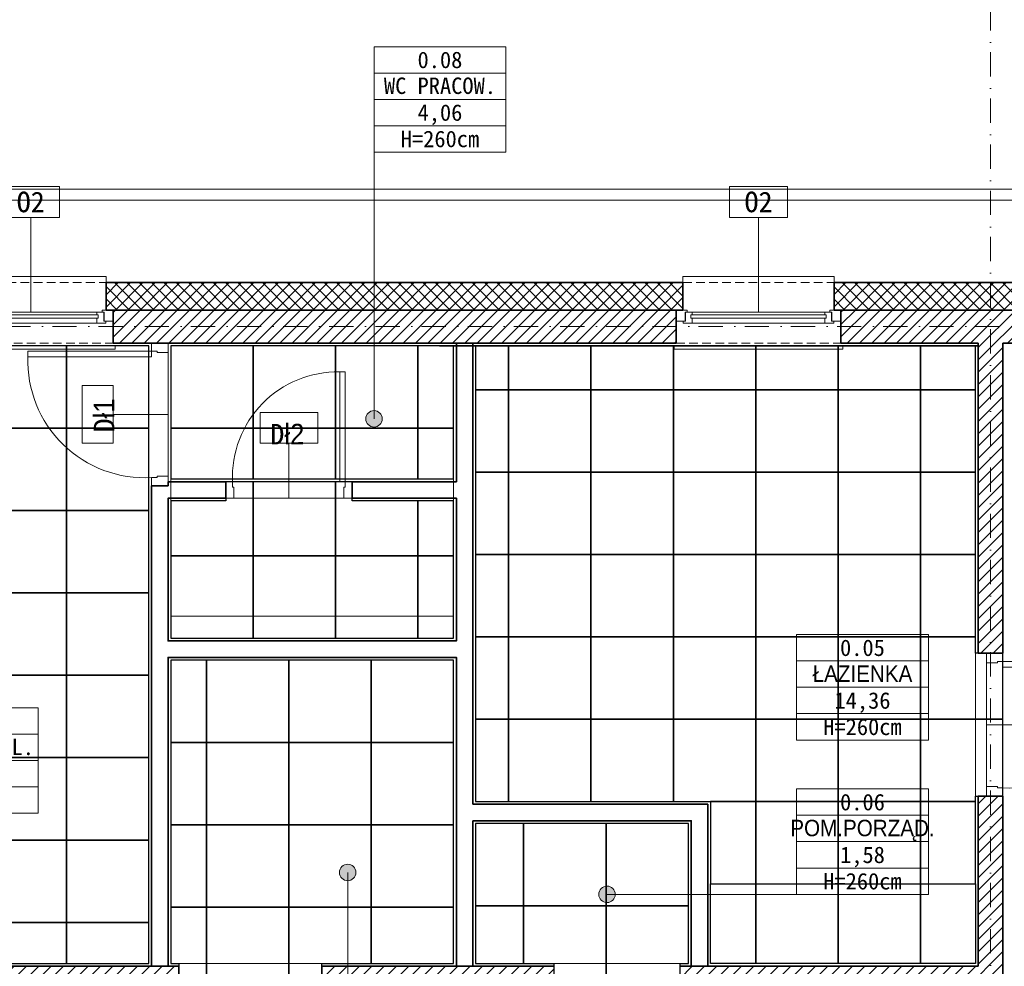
# Model space of a CAD drawing. Header units: millimetres. Extents: x -1373 to 28294, y -9636 to 187.
# Tile 41 of 133: x 9216 to 9933, y -7917 to -7227. Entities that reach past the tile are written whole.
import ezdxf
from ezdxf.enums import TextEntityAlignment as Align

# ---------------------------------------------------------------- set-up
doc = ezdxf.new("R2010")
doc.units = ezdxf.units.MM
doc.linetypes.add('HIDDEN2', pattern=[4.7625, 3.175, -1.5875])
doc.linetypes.add('Kreski i kropki', pattern=[335.138881, 176.388884, -88.194442, 0, -70.555556])
for name, color, linetype, lineweight in [('_k_krawężnik', 252, 'Continuous', 13), ('_k_kreskowanie', 250, 'Continuous', 9), ('_k_ocieplenie', 7, 'Continuous', 35), ('_k_opis', 7, 'Continuous', 13), ('_k_osie', 142, 'Kreski i kropki', 13), ('_k_stolarka', 7, 'Continuous', 13), ('_k_sufit', 7, 'Continuous', 25), ('_k_tabela', 7, 'Continuous', 13), ('_k_widok', 7, 'Continuous', 18), ('_k_zarys', 7, 'HIDDEN2', 20), ('_k_śc_dz_nadziemie', 211, 'Continuous', 30), ('_k_ściany', 223, 'Continuous', 35)]:
    doc.layers.add(name, color=color, linetype=linetype, lineweight=lineweight)
doc.layers.add('_k_niewidoczna', color=72, linetype='Continuous', lineweight=9, plot=False)
doc.styles.add('GENERATED_STYLE_1', font='MS Gothic.ttf')
doc.styles.add('GENERATED_STYLE_2', font='MS Gothic.ttf')

# ---------------------------------------------------------------- blocks, each defined once
blk = doc.blocks.new('D_90')
at = {"layer": '_k_niewidoczna'}
blk.add_lwpolyline([(135862.75, 36163.65), (135952.75, 36163.65)], dxfattribs=at)
at = {"layer": '_k_opis'}
blk.add_lwpolyline([(135907.75, 36163.65), (135907.75, 36123.65), (135928.75, 36123.65), (135928.75, 36101.15), (135886.75, 36101.15), (135886.75, 36123.65), (135907.75, 36123.65)], dxfattribs=at)
at = {"layer": '_k_stolarka'}
for points in [[(135855.75, 36151.65), (135855.75, 36163.65), (135862.75, 36163.65), (135862.75, 36155.65), (135861.75, 36155.65), (135861.75, 36151.65), (135855.75, 36151.65)], [(135959.75, 36151.65), (135959.75, 36163.65), (135952.75, 36163.65), (135952.75, 36155.65), (135953.75, 36155.65), (135953.75, 36151.65), (135959.75, 36151.65)]]:
    blk.add_lwpolyline(points, dxfattribs=at)
blk.add_lwpolyline([(135861.75, 36151.65), (135865.75, 36151.65), (135865.75, 36061.65), (135861.75, 36061.65)], close=True, dxfattribs=at)
blk.add_lwpolyline([(135865.75, 36061.65, 0.441517), (135953.75, 36151.65)], format="xyb", dxfattribs=at)
at = {"layer": '_k_ściany'}
for points in [[(135855.75, 36151.65), (135855.75, 36163.65)], [(135959.75, 36151.65), (135959.75, 36163.65)]]:
    blk.add_lwpolyline(points, dxfattribs=at)
blk = doc.blocks.new('D_80')
at = {"layer": '_k_niewidoczna'}
blk.add_lwpolyline([(16554.01, -6146.4), (16634.01, -6146.4)], dxfattribs=at)
at = {"layer": '_k_opis'}
blk.add_lwpolyline([(16594.01, -6146.4), (16594.01, -6186.4), (16615.01, -6186.4), (16615.01, -6208.9), (16573.01, -6208.9), (16573.01, -6186.4), (16594.01, -6186.4)], dxfattribs=at)
at = {"layer": '_k_stolarka', "ltscale": 0.5}
for points in [[(16548.01, -6146.4), (16548.01, -6158.4), (16553.01, -6158.4), (16553.01, -6154.4), (16554.01, -6154.4), (16554.01, -6146.4), (16548.01, -6146.4)], [(16640.01, -6146.4), (16640.01, -6158.4), (16635.01, -6158.4), (16635.01, -6154.4), (16634.01, -6154.4), (16634.01, -6146.4), (16640.01, -6146.4)]]:
    blk.add_lwpolyline(points, dxfattribs=at)
blk.add_lwpolyline([(16553.01, -6158.4), (16557.01, -6158.4), (16557.01, -6238.4), (16553.01, -6238.4)], close=True, dxfattribs=at)
blk.add_arc((16558.39, -6161.71), 76.7, 268.97483, 2.47562, dxfattribs=at)
at = {"layer": '_k_ściany'}
for points in [[(16548.01, -6146.4), (16548.01, -6158.4)], [(16640.01, -6146.4), (16640.01, -6158.4)]]:
    blk.add_lwpolyline(points, dxfattribs=at)
blk = doc.blocks.new('O_120_rzut')
at = {"layer": '_k_opis'}
blk.add_lwpolyline([(-60, -22.5), (-60, -91.5), (-39, -91.5), (-39, -114), (-81, -114), (-81, -91.5), (-60, -91.5)], dxfattribs=at)
at = {"layer": '_k_stolarka'}
for points in [[(-121.5, 1.5), (-121.5, 4.5), (1.5, 4.5), (1.5, 1.5)], [(-120, -16), (-120, -24), (-112, -24), (-112, -22.5), (-113.5, -22.5), (-113.5, -16), (-120, -16)], [(-114.75, -16), (-114.75, -14.5), (-108.25, -14.5), (-108.25, -18), (-109.25, -18), (-109.25, -20.5), (-108.25, -20.5), (-108.25, -22.5), (-113.25, -22.5), (-113.25, -16), (-114.75, -16)], [(-5.25, -16), (-5.25, -14.5), (-11.75, -14.5), (-11.75, -18), (-10.75, -18), (-10.75, -20.5), (-11.75, -20.5), (-11.75, -22.5), (-6.75, -22.5), (-6.75, -16), (-5.25, -16)], [(0, -16), (0, -24), (-8, -24), (-8, -22.5), (-6.5, -22.5), (-6.5, -16), (0, -16)], [(-115, -44), (-115, -48.35), (-5, -48.35), (-5, -42)]]:
    blk.add_lwpolyline(points, dxfattribs=at)
for points in [[(-11.75, -18), (-108.25, -18), (-108.25, -14.5), (-11.75, -14.5)], [(-108.25, -22.5), (-11.75, -22.5), (-11.75, -20.5), (-108.25, -20.5)]]:
    blk.add_lwpolyline(points, close=True, dxfattribs=at)
at = {"layer": '_k_zarys', "ltscale": 2}
for points in [[(-120, 0), (0, 0)], [(-115, -44), (-5, -44)]]:
    blk.add_lwpolyline(points, dxfattribs=at)
at = {"layer": '_k_ściany'}
for points in [[(-120, 0), (-120, -24), (-115, -24), (-115, -44)], [(0, 0), (0, -24), (-5, -24), (-5, -44)]]:
    blk.add_lwpolyline(points, dxfattribs=at)
blk = doc.blocks.new('psadzki')
at = {"layer": '_k_niewidoczna', "color": 7}
blk.add_lwpolyline([(-1328.98, -450), (-1110.98, -450), (-1110.98, 0), (-1328.98, 0)], close=True, dxfattribs=at)
at = {"layer": '_k_sufit'}
for points in [[(-1170.98, 0), (-1230.98, 0), (-1230.98, -60), (-1170.98, -60)], [(-1110.98, 0), (-1170.98, 0), (-1170.98, -60), (-1110.98, -60)], [(-1034.98, 0), (-1094.98, 0), (-1094.98, -60), (-1034.98, -60)], [(-974.98, 0), (-1034.98, 0), (-1034.98, -60), (-974.98, -60)], [(-914.98, 0), (-974.98, 0), (-974.98, -60), (-914.98, -60)], [(-888.98, 0), (-914.98, 0), (-914.98, -60), (-888.98, -60)], [(-849, 0), (-872.98, 0), (-872.98, -32), (-849, -32)], [(-789, 0), (-849, 0), (-849, -32), (-789, -32)], [(-729, 0), (-789, 0), (-789, -32), (-729, -32)], [(-669, 0), (-729, 0), (-729, -32), (-669, -32)], [(-609, 0), (-669, 0), (-669, -32), (-609, -32)], [(-549, 0), (-609, 0), (-609, -32), (-549, -32)], [(-509, 0), (-549, 0), (-549, -32), (-509, -32)], [(-849, -32), (-872.98, -32), (-872.98, -92), (-849, -92)], [(-789, -32), (-849, -32), (-849, -92), (-789, -92)], [(-729, -32), (-789, -32), (-789, -92), (-729, -92)], [(-669, -32), (-729, -32), (-729, -92), (-669, -92)], [(-609, -32), (-669, -32), (-669, -92), (-609, -92)], [(-549, -32), (-609, -32), (-609, -92), (-549, -92)], [(-509, -32), (-549, -32), (-549, -92), (-509, -92)], [(-1170.98, -60), (-1230.98, -60), (-1230.98, -120), (-1170.98, -120)], [(-1110.98, -60), (-1170.98, -60), (-1170.98, -120), (-1110.98, -120)], [(-1034.98, -60), (-1094.98, -60), (-1094.98, -97), (-1034.98, -97)], [(-974.98, -60), (-1034.98, -60), (-1034.98, -97), (-974.98, -97)], [(-914.98, -60), (-974.98, -60), (-974.98, -97), (-914.98, -97)], [(-888.98, -60), (-914.98, -60), (-914.98, -97), (-888.98, -97)], [(-849, -92), (-872.98, -92), (-872.98, -152), (-849, -152)], [(-789, -92), (-849, -92), (-849, -152), (-789, -152)], [(-729, -92), (-789, -92), (-789, -152), (-729, -152)], [(-669, -92), (-729, -92), (-729, -152), (-669, -152)], [(-609, -92), (-669, -92), (-669, -152), (-609, -152)], [(-549, -92), (-609, -92), (-609, -152), (-549, -152)], [(-509, -92), (-549, -92), (-549, -152), (-509, -152)], [(-1034.98, -99), (-1054.98, -99), (-1054.98, -113), (-1094.98, -113), (-1094.98, -153), (-1034.98, -153)], [(-974.98, -99), (-1034.98, -99), (-1034.98, -153), (-974.98, -153)], [(-914.98, -113), (-962.98, -113), (-962.98, -99), (-974.98, -99), (-974.98, -153), (-914.98, -153)], [(-888.98, -113), (-914.98, -113), (-914.98, -153), (-888.98, -153)], [(-1170.98, -120), (-1230.98, -120), (-1230.98, -180), (-1170.98, -180)], [(-1110.98, -120), (-1170.98, -120), (-1170.98, -180), (-1110.98, -180)], [(-1034.98, -153), (-1094.98, -153), (-1094.98, -213), (-1034.98, -213)], [(-974.98, -153), (-1034.98, -153), (-1034.98, -213), (-974.98, -213)], [(-914.98, -153), (-974.98, -153), (-974.98, -213), (-914.98, -213)], [(-888.98, -153), (-914.98, -153), (-914.98, -213), (-888.98, -213)], [(-849, -152), (-872.98, -152), (-872.98, -212), (-849, -212)], [(-789, -152), (-849, -152), (-849, -212), (-789, -212)], [(-729, -152), (-789, -152), (-789, -212), (-729, -212)], [(-669, -152), (-729, -152), (-729, -212), (-669, -212)], [(-609, -152), (-669, -152), (-669, -212), (-609, -212)], [(-549, -152), (-609, -152), (-609, -212), (-549, -212)], [(-509, -152), (-549, -152), (-549, -212), (-509, -212)], [(-1170.98, -180), (-1230.98, -180), (-1230.98, -240), (-1170.98, -240)], [(-1110.98, -180), (-1170.98, -180), (-1170.98, -240), (-1110.98, -240)], [(-849, -212), (-872.98, -212), (-872.98, -272), (-849, -272)], [(-789, -212), (-849, -212), (-849, -272), (-789, -272)], [(-729, -212), (-789, -212), (-789, -272), (-729, -272)], [(-669, -212), (-729, -212), (-729, -272), (-669, -272)], [(-609, -212), (-669, -212), (-669, -272), (-609, -272)], [(-549, -212), (-609, -212), (-609, -272), (-549, -272)], [(-509, -212), (-549, -212), (-549, -272), (-489, -272), (-489, -224), (-509, -224)], [(-1068.98, -229), (-1094.98, -229), (-1094.98, -289), (-1068.98, -289)], [(-1008.98, -229), (-1068.98, -229), (-1068.98, -289), (-1008.98, -289)], [(-948.98, -229), (-1008.98, -229), (-1008.98, -289), (-948.98, -289)], [(-888.98, -229), (-948.98, -229), (-948.98, -289), (-888.98, -289)], [(-1170.98, -240), (-1230.98, -240), (-1230.98, -300), (-1170.98, -300)], [(-1110.98, -240), (-1170.98, -240), (-1170.98, -300), (-1110.98, -300)], [(-849, -272), (-872.98, -272), (-872.98, -332), (-849, -332)], [(-789, -272), (-849, -272), (-849, -332), (-789, -332)], [(-729, -272), (-789, -272), (-789, -332), (-729, -332)], [(-669, -272), (-729, -272), (-729, -332), (-702, -332), (-702, -332), (-669, -332)], [(-609, -272), (-669, -272), (-669, -332), (-609, -332)], [(-549, -272), (-609, -272), (-609, -332), (-549, -332)], [(-489, -272), (-549, -272), (-549, -332), (-509, -332), (-509, -328), (-489, -328)], [(-1068.98, -289), (-1094.98, -289), (-1094.98, -349), (-1068.98, -349)], [(-1008.98, -289), (-1068.98, -289), (-1068.98, -349), (-1008.98, -349)], [(-948.98, -289), (-1008.98, -289), (-1008.98, -349), (-948.98, -349)], [(-888.98, -289), (-948.98, -289), (-948.98, -349), (-888.98, -349)], [(-1170.98, -300), (-1230.98, -300), (-1230.98, -360), (-1170.98, -360)], [(-1110.98, -300), (-1170.98, -300), (-1170.98, -360), (-1110.98, -360)], [(-669, -332), (-702, -332), (-702, -392), (-669, -392)], [(-609, -332), (-669, -332), (-669, -392), (-609, -392)], [(-549, -332), (-609, -332), (-609, -392), (-549, -392)], [(-509, -332), (-509, -332), (-549, -332), (-549, -392), (-509, -392)], [(-1068.98, -349), (-1094.98, -349), (-1094.98, -409), (-1068.98, -409)], [(-1008.98, -349), (-1068.98, -349), (-1068.98, -409), (-1008.98, -409)], [(-948.98, -349), (-1008.98, -349), (-1008.98, -409), (-948.98, -409)], [(-888.98, -349), (-948.98, -349), (-948.98, -409), (-888.98, -409)], [(-838, -348), (-872.98, -348), (-872.98, -408), (-838, -408)], [(-778, -348), (-838, -348), (-838, -408), (-778, -408)], [(-718, -348), (-778, -348), (-778, -408), (-718, -408)], [(-1170.98, -360), (-1230.98, -360), (-1230.98, -420), (-1170.98, -420)], [(-1110.98, -360), (-1170.98, -360), (-1170.98, -420), (-1110.98, -420)], [(-702, -392), (-669, -392), (-669, -450), (-702, -450)], [(-669, -392), (-609, -392), (-609, -450), (-669, -450)], [(-609, -392), (-549, -392), (-549, -450), (-609, -450)], [(-549, -392), (-509, -392), (-509, -450), (-549, -450)], [(-838, -408), (-872.98, -408), (-872.98, -450), (-838, -450)], [(-778, -408), (-838, -408), (-838, -450), (-816, -450), (-816, -468), (-778, -468), (-778, -450)], [(-718, -408), (-778, -408), (-778, -468), (-724, -467.89), (-724, -450), (-718, -450)], [(-1068.98, -409), (-1094.98, -409), (-1094.98, -450), (-1088.98, -450), (-1088.98, -469), (-1068.98, -469)], [(-1008.98, -409), (-1068.98, -409), (-1068.98, -469), (-1008.98, -469)], [(-948.98, -409), (-1008.98, -409), (-1008.98, -469), (-984.98, -469), (-984.98, -450), (-948.98, -450)], [(-888.98, -409), (-948.98, -409), (-948.98, -450), (-888.98, -450)], [(-1170.98, -420), (-1230.98, -420), (-1230.98, -450), (-1170.98, -450)], [(-1110.98, -420), (-1170.98, -420), (-1170.98, -450), (-1110.98, -450)]]:
    blk.add_lwpolyline(points, close=True, dxfattribs=at)
at = {"layer": '_k_widok'}
blk.add_lwpolyline([(-1328.98, -450), (-1110.98, -450), (-1110.98, 0), (-1328.98, 0)], close=True, dxfattribs=at)
blk = doc.blocks.new('metryczka_80')
at = {"layer": '_k_opis', "ltscale": 0.1}
for points in [[(-80, 0), (0, 0), (0, -64), (-80, -64)], [(-80, -16), (0, -16), (0, -48), (-80, -48)]]:
    blk.add_lwpolyline(points, close=True, dxfattribs=at)
blk.add_lwpolyline([(-80, -32), (0, -32)], dxfattribs=at)
for tag, style, flags, p in [('ATR_NR_POM', 'GENERATED_STYLE_1', 4, (-40, -13)), ('ATR_POM', 'GENERATED_STYLE_2', 4, (-40, -28.71)), ('ATR_POW', 'GENERATED_STYLE_1', 12, (-40, -45)), ('ATR_WYS', 'GENERATED_STYLE_1', 4, (-40, -61))]:
    blk.add_attdef(tag, text='', height=10, dxfattribs=dict(at, style=style, flags=flags)).set_placement(p, align=Align.CENTER)

msp = doc.modelspace()

# ---------------------------------------------------------------- hatches: boundary and pattern name
at = {"layer": '_k_kreskowanie', "ltscale": 2, "transparency": 33554687}
h = msp.add_hatch(dxfattribs=at)
h.set_pattern_fill('ANSI37', color=256, scale=2)
h.set_pattern_definition([(45, (5600.2866, -4281.579), (-4.490128, 4.490128), []), (135, (5600.2866, -4281.579), (-4.490128, -4.490128), [])])
h.paths.add_polyline_path([(9172.24, -8472.8), (9172.24, -8452.8), (8600.24, -8452.8), (8600.24, -8317.8), (8580.24, -8317.8), (8580.24, -8472.8)], flags=17)
h.paths.add_polyline_path([(9422.24, -8372.8), (9422.24, -8352.8), (9379.24, -8352.8), (9379.24, -8452.8), (9282.24, -8452.8), (9282.24, -8472.8), (9399.24, -8472.8), (9399.24, -8372.8)], flags=17)
h.paths.add_polyline_path([(10445.24, -7645.8), (10465.24, -7645.8), (10465.24, -7418.8), (9809.24, -7418.8), (9809.24, -7438.8), (10445.24, -7438.8)])
h.paths.add_polyline_path([(10445.24, -8045.8), (10465.24, -8045.8), (10465.24, -7845.8), (10445.24, -7845.8)])
h.paths.add_polyline_path([(10361.74, -8452.8), (10361.74, -8472.8), (10465.24, -8472.8), (10465.24, -8245.8), (10445.24, -8245.8), (10445.24, -8452.8)])
h.paths.add_polyline_path([(10101.74, -8452.8), (10101.74, -8472.8), (10251.74, -8472.8), (10251.74, -8452.8)])
h.paths.add_polyline_path([(9731.74, -8472.8), (9731.74, -8452.8), (9635.24, -8452.8), (9635.24, -8372.8), (9635.24, -8352.8), (9592.24, -8352.8), (9592.24, -8372.8), (9615.24, -8372.8), (9615.24, -8472.8)])
h.paths.add_polyline_path([(9841.74, -8452.8), (9841.74, -8472.8), (9991.74, -8472.8), (9991.74, -8452.8)])
h.paths.add_polyline_path([(8600.24, -8084.8), (8580.24, -8084.8), (8580.24, -8167.8), (8600.24, -8167.8)])
h.paths.add_polyline_path([(8600.24, -7852.21), (8580.24, -7852.21), (8580.24, -7934.8), (8600.24, -7934.8)])
h.paths.add_polyline_path([(8600.24, -7619.61), (8580.24, -7619.61), (8580.24, -7702.21), (8600.24, -7702.21)])
h.paths.add_polyline_path([(8868.79, -7438.8), (8868.79, -7418.8), (8580.24, -7418.8), (8580.24, -7515.61), (8600.24, -7515.61), (8600.24, -7438.8)])
h.paths.add_polyline_path([(9279.26, -7418.8), (9279.26, -7438.8), (9699.24, -7438.8), (9699.24, -7418.8)])
h.paths.add_polyline_path([(9169.26, -7438.8), (9169.26, -7418.8), (8978.79, -7418.8), (8978.79, -7438.8)])
h = msp.add_hatch(dxfattribs=at)
h.set_pattern_fill('ANSI31', color=256, scale=2)
h.set_pattern_definition([(45, (5600.2866, -4281.579), (-4.490128, 4.490128), [])])
h.paths.add_polyline_path([(9422.24, -8352.8), (9422.24, -8328.8), (9355.24, -8328.8), (9355.24, -8428.8), (9287.24, -8428.8), (9287.24, -8452.8), (9379.24, -8452.8), (9379.24, -8352.8)])
h.paths.add_polyline_path([(10421.24, -7645.8), (10445.24, -7645.8), (10445.24, -7438.8), (9814.24, -7438.8), (9814.24, -7462.8), (9914.24, -7462.8), (9914.24, -7688.8), (9932.24, -7688.8), (9932.24, -7462.8), (10421.24, -7462.8)])
h.paths.add_polyline_path([(10421.24, -8045.8), (10445.24, -8045.8), (10445.24, -7845.8), (10421.24, -7845.8)])
h.paths.add_polyline_path([(10366.74, -8428.8), (10366.74, -8452.8), (10445.24, -8452.8), (10445.24, -8245.8), (10421.24, -8245.8), (10421.24, -8428.8)])
h.paths.add_polyline_path([(10106.74, -8428.8), (10106.74, -8452.8), (10246.74, -8452.8), (10246.74, -8428.8)])
h.paths.add_polyline_path([(9846.74, -8428.8), (9846.74, -8452.8), (9986.74, -8452.8), (9986.74, -8428.8), (9932.24, -8428.8), (9932.24, -8084.8), (9914.24, -8084.8), (9914.24, -8428.8)])
h.paths.add_polyline_path([(9726.74, -8452.8), (9726.74, -8428.8), (9659.24, -8428.8), (9659.24, -8352.8), (9659.24, -8328.8), (9592.24, -8328.8), (9592.24, -8352.8), (9635.24, -8352.8), (9635.24, -8452.8)])
h.paths.add_polyline_path([(8600.24, -8162.8), (8624.24, -8162.8), (8624.24, -8084.8), (8600.24, -8084.8)])
h.paths.add_polyline_path([(8624.24, -8322.8), (8600.24, -8322.8), (8600.24, -8452.8), (9167.24, -8452.8), (9167.24, -8428.8), (8624.24, -8428.8)])
h.paths.add_polyline_path([(8624.24, -7619.61), (8600.24, -7619.61), (8600.24, -7697.21), (8624.24, -7697.21)])
h.paths.add_polyline_path([(8863.79, -7462.8), (8863.79, -7438.8), (8600.24, -7438.8), (8600.24, -7515.61), (8624.24, -7515.61), (8624.24, -7462.8)])
h.paths.add_polyline_path([(9164.26, -7462.8), (9164.26, -7438.8), (8983.79, -7438.8), (8983.79, -7462.8)])
h.paths.add_polyline_path([(9284.26, -7438.8), (9284.26, -7462.8), (9694.24, -7462.8), (9694.24, -7438.8)])
h.paths.add_polyline_path([(8692.23, -7934.8), (8692.23, -7916.8), (8624.24, -7916.8), (8624.24, -7857.21), (8600.24, -7857.21), (8600.24, -7934.8)])
h.paths.add_polyline_path([(8796.23, -7916.8), (8796.23, -7934.8), (8880.65, -7934.8), (8880.65, -7916.8)])
h.paths.add_polyline_path([(9098.26, -7934.8), (9098.26, -7916.8), (8984.65, -7916.8), (8984.65, -7934.8)])
h.paths.add_polyline_path([(9332.26, -7934.8), (9332.26, -7916.8), (9202.26, -7916.8), (9202.26, -7934.8)])
h.paths.add_polyline_path([(9697.24, -7916.8), (9697.24, -7934.8), (9932.24, -7934.8), (9932.24, -7792.8), (9914.24, -7792.8), (9914.24, -7916.8)])
h.paths.add_polyline_path([(9605.24, -7934.8), (9605.24, -7916.8), (9436.26, -7916.8), (9436.26, -7934.8)])
at = {"layer": '_k_opis', "ltscale": 0.1}
h = msp.add_hatch(color=256, dxfattribs=at)
h.dxf.hatch_style = 1
h.paths.add_polyline_path([(9474.28, -7524.01, 1), (9474.28, -7512.01, 1)])
h = msp.add_hatch(color=256, dxfattribs=at)
h.dxf.hatch_style = 1
h.paths.add_polyline_path([(9455.11, -7854.46, 1), (9455.11, -7842.46, 1)])
h = msp.add_hatch(color=256, dxfattribs=at)
h.dxf.hatch_style = 1
h.paths.add_polyline_path([(9643.95, -7870.4, 1), (9643.95, -7858.4, 1)])

# ---------------------------------------------------------------- linework, layer by layer
at = {"layer": '_k_krawężnik'}
for points in [[(10533.24, -7576.8), (10533.24, -7350.8), (8512.24, -7350.8), (8512.24, -7477.8)], [(10525.24, -7576.8), (10525.24, -7358.8), (8520.24, -7358.8), (8520.24, -7477.8)]]:
    msp.add_lwpolyline(points, dxfattribs=at)
at = {"layer": '_k_niewidoczna'}
for points in [[(9092.26, -7914.8), (9310.26, -7914.8), (9310.26, -7464.8), (9092.26, -7464.8)], [(9326.26, -7661.8), (9532.26, -7661.8), (9532.26, -7464.8), (9326.26, -7464.8)], [(9548.26, -7464.8), (9912.24, -7464.8), (9912.24, -7914.8), (9719.24, -7914.8), (9719.24, -7796.8), (9548.26, -7796.8)], [(9326.26, -7914.8), (9532.26, -7914.8), (9532.26, -7693.8), (9326.26, -7693.8)], [(9548.26, -7812.8), (9703.24, -7812.8), (9703.24, -7914.8), (9548.26, -7914.8)]]:
    msp.add_lwpolyline(points, close=True, dxfattribs=at)
at = {"layer": '_k_ocieplenie'}
for points in [[(9699.24, -7418.8), (9279.26, -7418.8)], [(10465.24, -7645.8), (10465.24, -7418.8), (9809.24, -7418.8)]]:
    msp.add_lwpolyline(points, dxfattribs=at)
at = {"layer": '_k_opis', "ltscale": 0.1}
for points in [[(9474.28, -7323.73), (9474.28, -7518.01)], [(9455.11, -7965.19), (9455.11, -7848.46)], [(9781.95, -7864.4), (9643.95, -7864.4)]]:
    msp.add_lwpolyline(points, dxfattribs=at)
for centre in [(9474.28, -7518.01), (9455.11, -7848.46), (9643.95, -7864.4)]:
    msp.add_circle(centre, 6, dxfattribs=at)
at = {"layer": '_k_osie', "ltscale": 0.1}
for points in [[(9923.24, -7183.8), (9923.24, -8762.8)], [(8265.23, -7450.8), (10865.24, -7450.8)]]:
    msp.add_lwpolyline(points, dxfattribs=at)
at = {"layer": '_k_ściany'}
for points in [[(9699.24, -7438.8), (9279.26, -7438.8)], [(10445.24, -7645.8), (10445.24, -7438.8), (9809.24, -7438.8)], [(9694.24, -7462.8), (9284.26, -7462.8)], [(9534.26, -7563.8), (9534.26, -7462.8), (9546.26, -7462.8), (9546.26, -7798.8)], [(9914.24, -7462.8), (9814.24, -7462.8)], [(9914.24, -7462.8), (9914.24, -7688.8)], [(9932.24, -7688.8), (9932.24, -7462.8)], [(10421.24, -7645.8), (10421.24, -7462.8), (9932.24, -7462.8)], [(9914.24, -7464.8), (9521.98, -7464.8)], [(9324.26, -7563.8), (9324.26, -7566.8)], [(9324.26, -7563.8), (9366.26, -7563.8)], [(9458.26, -7563.8), (9534.26, -7563.8)], [(9324.26, -7810.8), (9324.26, -7916.8), (9312.26, -7916.8), (9312.26, -7566.8)], [(9324.26, -7575.8), (9324.26, -7679.8)], [(9324.26, -7575.8), (9366.26, -7575.8)], [(9366.26, -7575.8), (9324.26, -7575.8), (9324.26, -7679.8), (9534.26, -7679.8), (9534.26, -7575.8), (9458.26, -7575.8)], [(9458.26, -7575.8), (9534.26, -7575.8)], [(9534.26, -7679.8), (9534.26, -7575.8)], [(9324.26, -7679.8), (9534.26, -7679.8)], [(9324.26, -7691.8), (9324.26, -7798.8)], [(9526.26, -7916.8), (9534.26, -7916.8), (9534.26, -7691.8), (9324.26, -7691.8), (9324.26, -7916.8), (9332.26, -7916.8)], [(9324.26, -7691.8), (9534.26, -7691.8)], [(9546.26, -7810.8), (9546.26, -7916.8), (9534.26, -7916.8), (9534.26, -7691.8)], [(9914.24, -7688.8), (9932.24, -7688.8)], [(9914.24, -7792.8), (9914.24, -7916.8)], [(9914.24, -7792.8), (9914.24, -7792.8), (9932.24, -7792.8)], [(9932.24, -8428.8), (9932.24, -7792.8)], [(9717.24, -7916.8), (9717.24, -7798.8), (9546.26, -7798.8)], [(9705.24, -7916.8), (9705.24, -7810.8), (9546.26, -7810.8)], [(9202.26, -7916.8), (9332.26, -7916.8)], [(9332.26, -7934.8), (9332.26, -7916.8)], [(9436.26, -7916.8), (9605.24, -7916.8)], [(9436.26, -7934.8), (9436.26, -7916.8)], [(9697.24, -7916.8), (9914.24, -7916.8)]]:
    msp.add_lwpolyline(points, dxfattribs=at)

# ---------------------------------------------------------------- block references
at = {"layer": '_k_tabela', "ltscale": 0.1}
ref = msp.add_blockref('metryczka_80', (9570.28, -7246.93), dxfattribs=dict(at, xscale=1.2, yscale=1.2, zscale=1.2))
ref.add_attrib('ATR_POW', '4,06', dxfattribs={"layer": '_k_opis', "ltscale": 0.1, "height": 12, "style": 'GENERATED_STYLE_1'}).set_placement((9522.28, -7300.93), align=Align.CENTER)
ref.add_attrib('ATR_NR_POM', '0.08', dxfattribs={"layer": '_k_opis', "ltscale": 0.1, "height": 12, "style": 'GENERATED_STYLE_1'}).set_placement((9522.28, -7262.53), align=Align.CENTER)
ref.add_attrib('ATR_POM', 'WC PRACOW.', dxfattribs={"layer": '_k_opis', "ltscale": 0.1, "height": 12, "style": 'GENERATED_STYLE_2'}).set_placement((9522.28, -7281.38), align=Align.CENTER)
ref.add_attrib('ATR_WYS', 'H=260cm', dxfattribs={"layer": '_k_opis', "ltscale": 0.1, "height": 12, "style": 'GENERATED_STYLE_1'}).set_placement((9522.28, -7320.13), align=Align.CENTER)
ref = msp.add_blockref('metryczka_80', (9877.95, -7675.16), dxfattribs=dict(at, xscale=1.2, yscale=1.2, zscale=1.2))
ref.add_attrib('ATR_POW', '14,36', dxfattribs={"layer": '_k_opis', "ltscale": 0.1, "height": 12, "style": 'GENERATED_STYLE_1'}).set_placement((9829.95, -7729.16), align=Align.CENTER)
ref.add_attrib('ATR_NR_POM', '0.05', dxfattribs={"layer": '_k_opis', "ltscale": 0.1, "height": 12, "style": 'GENERATED_STYLE_1'}).set_placement((9829.95, -7690.76), align=Align.CENTER)
ref.add_attrib('ATR_POM', 'ŁAZIENKA', dxfattribs={"layer": '_k_opis', "ltscale": 0.1, "height": 12, "style": 'GENERATED_STYLE_2'}).set_placement((9829.95, -7709.62), align=Align.CENTER)
ref.add_attrib('ATR_WYS', 'H=260cm', dxfattribs={"layer": '_k_opis', "ltscale": 0.1, "height": 12, "style": 'GENERATED_STYLE_1'}).set_placement((9829.95, -7748.36), align=Align.CENTER)
ref = msp.add_blockref('metryczka_80', (9229.74, -7728.5), dxfattribs=dict(at, xscale=1.2, yscale=1.2, zscale=1.2))
ref.add_attrib('ATR_POW', '9,81', dxfattribs={"layer": '_k_opis', "ltscale": 0.1, "height": 12, "style": 'GENERATED_STYLE_1'}).set_placement((9181.74, -7782.5), align=Align.CENTER)
ref.add_attrib('ATR_NR_POM', '0.09', dxfattribs={"layer": '_k_opis', "ltscale": 0.1, "height": 12, "style": 'GENERATED_STYLE_1'}).set_placement((9181.74, -7744.1), align=Align.CENTER)
ref.add_attrib('ATR_POM', 'POM.SOCJAL.', dxfattribs={"layer": '_k_opis', "ltscale": 0.1, "height": 12, "style": 'GENERATED_STYLE_2'}).set_placement((9181.74, -7762.95), align=Align.CENTER)
ref.add_attrib('ATR_WYS', 'H=300cm', dxfattribs={"layer": '_k_opis', "ltscale": 0.1, "height": 12, "style": 'GENERATED_STYLE_1'}).set_placement((9181.74, -7801.7), align=Align.CENTER)
ref = msp.add_blockref('metryczka_80', (9877.95, -7787.6), dxfattribs=dict(at, xscale=1.2, yscale=1.2, zscale=1.2))
ref.add_attrib('ATR_POW', '1,58', dxfattribs={"layer": '_k_opis', "ltscale": 0.1, "height": 12, "style": 'GENERATED_STYLE_1'}).set_placement((9829.95, -7841.6), align=Align.CENTER)
ref.add_attrib('ATR_NR_POM', '0.06', dxfattribs={"layer": '_k_opis', "ltscale": 0.1, "height": 12, "style": 'GENERATED_STYLE_1'}).set_placement((9829.95, -7803.2), align=Align.CENTER)
ref.add_attrib('ATR_POM', 'POM.PORZĄD.', dxfattribs={"layer": '_k_opis', "ltscale": 0.1, "height": 12, "style": 'GENERATED_STYLE_2'}).set_placement((9829.95, -7822.06), align=Align.CENTER)
ref.add_attrib('ATR_WYS', 'H=260cm', dxfattribs={"layer": '_k_opis', "ltscale": 0.1, "height": 12, "style": 'GENERATED_STYLE_1'}).set_placement((9829.95, -7860.8), align=Align.CENTER)
at = {"layer": '_k_widok'}
msp.add_blockref('psadzki', (10421.24, -7464.8), dxfattribs=at)
at = {"layer": '_k_śc_dz_nadziemie', "xscale": -1, "rotation": 180}
for p in [(9284.26, -7462.8), (9814.24, -7462.8)]:
    msp.add_blockref('O_120_rzut', p, dxfattribs=at)
at = {"layer": '_k_ściany', "ltscale": 2}
for name, p, rotation in [('D_90', (-26839.39, 128392.95), 270), ('D_80', (26006.27, -13722.2), 180)]:
    msp.add_blockref(name, p, dxfattribs=dict(at, rotation=rotation))
at = {"layer": '_k_ściany', "ltscale": 2, "xscale": -1, "rotation": 90}
msp.add_blockref('D_90', (46083.88, 128166.95), dxfattribs=at)

# ---------------------------------------------------------------- texts
at = {"layer": '_k_opis', "char_height": 15, "width": 29.3114, "attachment_point": 2, "style": 'GENERATED_STYLE_1'}
for insert in [(9224.29, -7352.53), (9754.27, -7352.53)]:
    msp.add_mtext('{\\fMS Gothic|b1|i0|c128|p49;O\\fMS Gothic|b1|i0|c238|p49;2}', dxfattribs=dict(at, insert=insert))
at = {"layer": '_k_opis', "char_height": 15, "width": 29.3114, "attachment_point": 8, "style": 'GENERATED_STYLE_1'}
for s, insert, rotation in [('{\\fMS Gothic|b1|i0|c128|p49;D\\fMS Gothic|b1|i0|c238|p49;ł1}', (9285.18, -7515.49), 90.17142), ('{\\fMS Gothic|b1|i0|c128|p49;D\\fMS Gothic|b1|i0|c238|p49;ł2}', (9411.18, -7536.66), 0.17142)]:
    msp.add_mtext(s, dxfattribs=dict(at, insert=insert, rotation=rotation))

doc.saveas('drawing.dxf')
